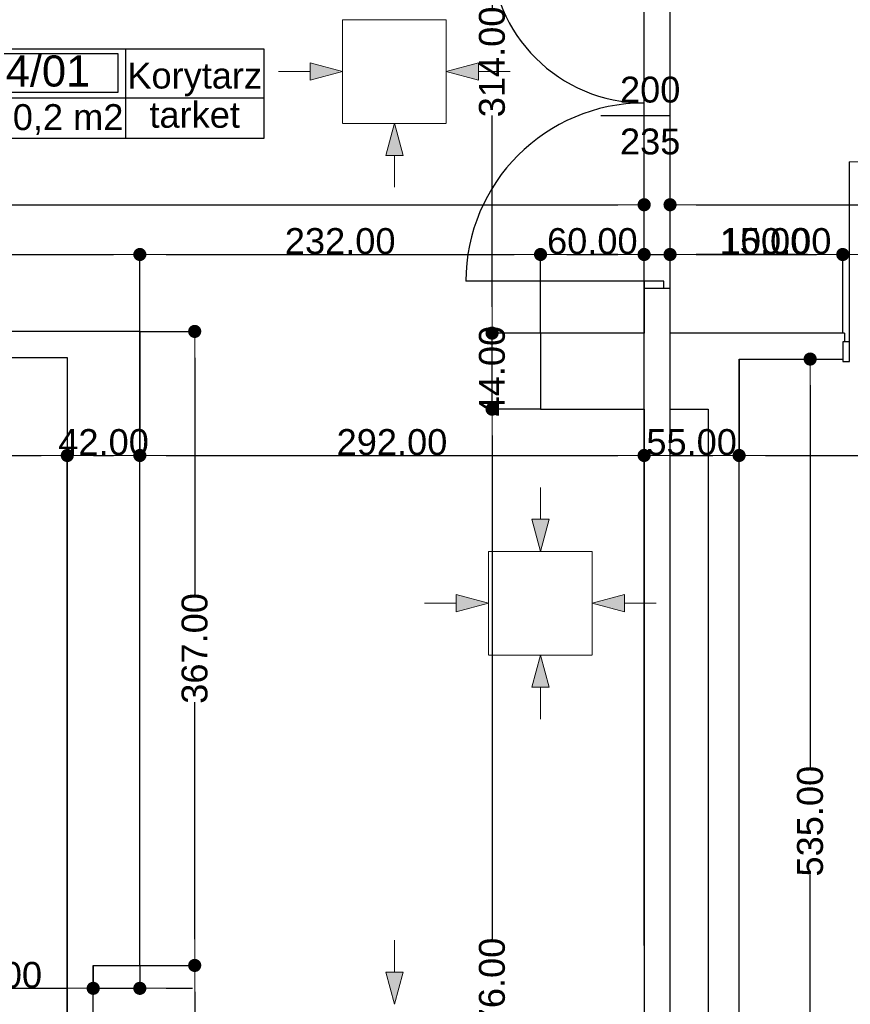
# Model space of a CAD drawing. Header units: millimetres. Extents: x -166872 to -65719, y 14266 to 44345.
# Tile 17 of 65: x -129524 to -124714, y 28054 to 33754. Entities that reach past the tile are written whole.
import ezdxf
from ezdxf.enums import TextEntityAlignment as Align

# ---------------------------------------------------------------- set-up
doc = ezdxf.new("R2010")
doc.units = ezdxf.units.MM
doc.header["$MEASUREMENT"] = 0
for name, color, linetype in [('Drzwi', 7, 'Continuous'), ('Linia', 7, 'Continuous'), ('Obiekt', 7, 'Continuous'), ('Strefa', 7, 'Continuous'), ('Słup', 7, 'Continuous'), ('Wymiary', 63, 'Continuous'), ('Ściana', 7, 'Continuous')]:
    doc.layers.add(name, color=color, linetype=linetype)
doc.styles.add('Arial', font='txt')
doc.dimstyles.new('GENERATED_STYLE__1', dxfattribs={"dimtxt": 150, "dimasz": 152, "dimexe": 0.18, "dimexo": 0, "dimgap": 0.09, "dimtad": 1, "dimtih": 1, "dimtoh": 1, "dimlfac": 0.1, "dimzin": 0, "dimdsep": 46, "dimtxsty": 'Arial', "dimblk": 'ARROWHEAD_11', "dimblk1": 'ARROWHEAD_11', "dimblk2": 'ARROWHEAD_11', "dimcen": 0.09, "dimclrd": 114, "dimclre": 114, "dimclrt": 114, "dimazin": 0, "dimtfac": 1, "dimtdec": 4, "dimtmove": 0, "dimatfit": 3, "dimfxl": 1, "dimtolj": 1, "dimtzin": 0, "dimarcsym": 0})
doc.dimstyles.new('GENERATED_STYLE__2', dxfattribs={"dimtxt": 150, "dimasz": 152, "dimexe": 0.18, "dimexo": 0, "dimgap": 0.09, "dimtad": 1, "dimlfac": 0.1, "dimzin": 0, "dimdsep": 46, "dimtxsty": 'Arial', "dimblk": 'ARROWHEAD_11', "dimblk1": 'ARROWHEAD_11', "dimblk2": 'ARROWHEAD_11', "dimcen": 0.09, "dimclrd": 114, "dimclre": 114, "dimclrt": 114, "dimazin": 0, "dimtfac": 1, "dimtdec": 4, "dimtmove": 0, "dimatfit": 3, "dimfxl": 1, "dimtolj": 1, "dimtzin": 0, "dimarcsym": 0})

# ---------------------------------------------------------------- blocks, each defined once
blk = doc.blocks.new('Korytarz_4_01_1', base_point=(-128910.6, 33301.9))
at = {"layer": 'Strefa'}
for p, q in [((-129809.2, 33584.8), (-128110, 33584.8)), ((-129809.2, 33066.2), (-129809.2, 33584.8)), ((-128910.6, 33584.8), (-128910.6, 33066.2)), ((-128110, 33584.8), (-128110, 33066.2)), ((-129764.2, 33558.8), (-128955.5, 33558.8)), ((-129764.2, 33332.6), (-129764.2, 33558.8)), ((-128955.5, 33558.8), (-128955.5, 33332.6)), ((-129809.2, 33301.9), (-128110, 33301.9)), ((-128955.5, 33332.6), (-129764.2, 33332.6)), ((-128110, 33066.2), (-129809.2, 33066.2))]:
    blk.add_line(p, q, dxfattribs=at)
at = {"layer": 'Strefa', "style": 'Arial'}
for tag, height, p in [('ROOM_NUMBER', 180, (-129359.9, 33456.9)), ('ROOM_NAME', 150, (-128510.3, 33430.3)), ('floor_f', 150, (-128510.3, 33203.2)), ('ROOM_CALC_AREA', 150, (-129359.9, 33189.9))]:
    blk.add_attdef(tag, text='', height=height, dxfattribs=at).set_placement(p, align=Align.MIDDLE_CENTER)
blk = doc.blocks.new('ARROWHEAD_11')
at = {"color": 0, "linetype": 'Continuous', "lineweight": 0}
blk.add_line((0, 0), (-1, 0), dxfattribs=at)
at = {"color": 0, "linetype": 'Continuous', "lineweight": 0, "const_width": 0.25, "flags": 128}
blk.add_lwpolyline([(-0.125, 0, 1), (0.125, 0, 1)], format="xyb", close=True, dxfattribs=at)
blk = doc.blocks.new('*D5691')
at = {"layer": 'Defpoints', "color": 0}
for p in [(-131398, 35079.3), (-125908, 34730.8), (-125908, 28394.3)]:
    blk.add_point(p, dxfattribs=at)
at = {"layer": 'Wymiary', "color": 114, "lineweight": -2}
for p, q in [((-131398, 35079.3), (-131398, 34730.6)), ((-131246, 34730.8), (-126060, 34730.8)), ((-125908, 28394.3), (-125908, 34731))]:
    blk.add_line(p, q, dxfattribs=at)
at = {"layer": 'Wymiary', "color": 114, "lineweight": -2, "xscale": 152, "yscale": 152, "zscale": 152, "rotation": 180}
blk.add_blockref('ARROWHEAD_11', (-131398, 34730.8), dxfattribs=at)
at = {"layer": 'Wymiary', "color": 114, "lineweight": -2, "xscale": 152, "yscale": 152, "zscale": 152}
blk.add_blockref('ARROWHEAD_11', (-125908, 34730.8), dxfattribs=at)
at = {"layer": 'Wymiary', "color": 114, "lineweight": 13, "insert": (-128766.8, 34807.5), "char_height": 150, "attachment_point": 5, "style": 'Arial'}
blk.add_mtext('\\A1;549.00', dxfattribs=at)
blk = doc.blocks.new('*D5692')
at = {"layer": 'Defpoints', "color": 0}
for p in [(-125758, 34730.8), (-125908, 28394.3), (-125758, 28394.3)]:
    blk.add_point(p, dxfattribs=at)
at = {"layer": 'Wymiary', "color": 114, "lineweight": -2}
for p, q in [((-126703.7, 34730.8), (-126212, 34730.8)), ((-126212, 34730.8), (-126060, 34730.8)), ((-125908, 28394.3), (-125908, 34731)), ((-125908, 34730.8), (-125758, 34730.8)), ((-125758, 28394.3), (-125758, 34731)), ((-125606, 34730.8), (-125454, 34730.8))]:
    blk.add_line(p, q, dxfattribs=at)
at = {"layer": 'Wymiary', "color": 114, "lineweight": -2, "xscale": 152, "yscale": 152, "zscale": 152}
blk.add_blockref('ARROWHEAD_11', (-125908, 34730.8), dxfattribs=at)
at = {"layer": 'Wymiary', "color": 114, "lineweight": -2, "xscale": 152, "yscale": 152, "zscale": 152, "rotation": 180}
blk.add_blockref('ARROWHEAD_11', (-125758, 34730.8), dxfattribs=at)
at = {"layer": 'Wymiary', "color": 114, "lineweight": 13, "insert": (-126457.9, 34807.5), "char_height": 150, "attachment_point": 5, "style": 'Arial'}
blk.add_mtext('\\A1;15.00', dxfattribs=at)
blk = doc.blocks.new('*D5693')
at = {"layer": 'Defpoints', "color": 0}
for p in [(-122048, 35079.3), (-122048, 34730.8), (-125758, 28394.3)]:
    blk.add_point(p, dxfattribs=at)
at = {"layer": 'Wymiary', "color": 114, "lineweight": -2}
for p, q in [((-122048, 35079.3), (-122048, 34730.6)), ((-125758, 28394.3), (-125758, 34731)), ((-125606, 34730.8), (-122200, 34730.8))]:
    blk.add_line(p, q, dxfattribs=at)
at = {"layer": 'Wymiary', "color": 114, "lineweight": -2, "xscale": 152, "yscale": 152, "zscale": 152, "rotation": 180}
blk.add_blockref('ARROWHEAD_11', (-125758, 34730.8), dxfattribs=at)
at = {"layer": 'Wymiary', "color": 114, "lineweight": -2, "xscale": 152, "yscale": 152, "zscale": 152}
blk.add_blockref('ARROWHEAD_11', (-122048, 34730.8), dxfattribs=at)
at = {"layer": 'Wymiary', "color": 114, "lineweight": 13, "insert": (-123903, 34807.5), "char_height": 150, "attachment_point": 5, "style": 'Arial'}
blk.add_mtext('\\A1;371.00', dxfattribs=at)
blk = doc.blocks.new('*D5724')
at = {"layer": 'Defpoints', "color": 0}
for p in [(-128828, 32394.6), (-134488, 31949.3), (-128828, 31949.3)]:
    blk.add_point(p, dxfattribs=at)
at = {"layer": 'Wymiary', "color": 114, "lineweight": -2}
for p, q in [((-134488, 31949.3), (-134488, 32394.8)), ((-134336, 32394.6), (-128980, 32394.6)), ((-128828, 31949.3), (-128828, 32394.8))]:
    blk.add_line(p, q, dxfattribs=at)
at = {"layer": 'Wymiary', "color": 114, "lineweight": -2, "xscale": 152, "yscale": 152, "zscale": 152, "rotation": 180}
blk.add_blockref('ARROWHEAD_11', (-134488, 32394.6), dxfattribs=at)
at = {"layer": 'Wymiary', "color": 114, "lineweight": -2, "xscale": 152, "yscale": 152, "zscale": 152}
blk.add_blockref('ARROWHEAD_11', (-128828, 32394.6), dxfattribs=at)
at = {"layer": 'Wymiary', "color": 114, "lineweight": 13, "insert": (-131658, 32471.3), "char_height": 150, "attachment_point": 5, "style": 'Arial'}
blk.add_mtext('\\A1;566.00', dxfattribs=at)
blk = doc.blocks.new('*D5725')
at = {"layer": 'Defpoints', "color": 0}
for p in [(-126508, 32394.6), (-128828, 31949.3), (-126508, 31939.4)]:
    blk.add_point(p, dxfattribs=at)
at = {"layer": 'Wymiary', "color": 114, "lineweight": -2}
for p, q in [((-128828, 31949.3), (-128828, 32394.8)), ((-128676, 32394.6), (-126660, 32394.6)), ((-126508, 31939.4), (-126508, 32394.8))]:
    blk.add_line(p, q, dxfattribs=at)
at = {"layer": 'Wymiary', "color": 114, "lineweight": -2, "xscale": 152, "yscale": 152, "zscale": 152, "rotation": 180}
blk.add_blockref('ARROWHEAD_11', (-128828, 32394.6), dxfattribs=at)
at = {"layer": 'Wymiary', "color": 114, "lineweight": -2, "xscale": 152, "yscale": 152, "zscale": 152}
blk.add_blockref('ARROWHEAD_11', (-126508, 32394.6), dxfattribs=at)
at = {"layer": 'Wymiary', "color": 114, "lineweight": 13, "insert": (-127668, 32471.3), "char_height": 150, "attachment_point": 5, "style": 'Arial'}
blk.add_mtext('\\A1;232.00', dxfattribs=at)
blk = doc.blocks.new('*D5726')
at = {"layer": 'Defpoints', "color": 0}
for p in [(-125908, 32394.6), (-126508, 31939.4), (-125908, 28394.3)]:
    blk.add_point(p, dxfattribs=at)
at = {"layer": 'Wymiary', "color": 114, "lineweight": -2}
for p, q in [((-126508, 31939.4), (-126508, 32394.8)), ((-126356, 32394.6), (-126060, 32394.6)), ((-125908, 28394.3), (-125908, 32394.8))]:
    blk.add_line(p, q, dxfattribs=at)
at = {"layer": 'Wymiary', "color": 114, "lineweight": -2, "xscale": 152, "yscale": 152, "zscale": 152, "rotation": 180}
blk.add_blockref('ARROWHEAD_11', (-126508, 32394.6), dxfattribs=at)
at = {"layer": 'Wymiary', "color": 114, "lineweight": -2, "xscale": 152, "yscale": 152, "zscale": 152}
blk.add_blockref('ARROWHEAD_11', (-125908, 32394.6), dxfattribs=at)
at = {"layer": 'Wymiary', "color": 114, "lineweight": 13, "insert": (-126208, 32471.3), "char_height": 150, "attachment_point": 5, "style": 'Arial'}
blk.add_mtext('\\A1;60.00', dxfattribs=at)
blk = doc.blocks.new('*D5727')
at = {"layer": 'Defpoints', "color": 0}
for p in [(-125758, 32394.6), (-125908, 28394.3), (-125758, 28394.3)]:
    blk.add_point(p, dxfattribs=at)
at = {"layer": 'Wymiary', "color": 114, "lineweight": -2}
for p, q in [((-126060, 32394.6), (-126212, 32394.6)), ((-125908, 28394.3), (-125908, 32394.8)), ((-125908, 32394.6), (-125758, 32394.6)), ((-125758, 28394.3), (-125758, 32394.8)), ((-125454, 32394.6), (-125606, 32394.6)), ((-124962.4, 32394.6), (-125454, 32394.6))]:
    blk.add_line(p, q, dxfattribs=at)
at = {"layer": 'Wymiary', "color": 114, "lineweight": -2, "xscale": 152, "yscale": 152, "zscale": 152}
blk.add_blockref('ARROWHEAD_11', (-125908, 32394.6), dxfattribs=at)
at = {"layer": 'Wymiary', "color": 114, "lineweight": -2, "xscale": 152, "yscale": 152, "zscale": 152, "rotation": 180}
blk.add_blockref('ARROWHEAD_11', (-125758, 32394.6), dxfattribs=at)
at = {"layer": 'Wymiary', "color": 114, "lineweight": 13, "insert": (-125208.2, 32471.3), "char_height": 150, "attachment_point": 5, "style": 'Arial'}
blk.add_mtext('\\A1;15.00', dxfattribs=at)
blk = doc.blocks.new('*D5728')
at = {"layer": 'Defpoints', "color": 0}
for p in [(-124758, 32394.6), (-124758, 31939.3), (-125758, 28394.3)]:
    blk.add_point(p, dxfattribs=at)
at = {"layer": 'Wymiary', "color": 114, "lineweight": -2}
for p, q in [((-125758, 28394.3), (-125758, 32394.8)), ((-125606, 32394.6), (-124910, 32394.6)), ((-124758, 31939.3), (-124758, 32394.8))]:
    blk.add_line(p, q, dxfattribs=at)
at = {"layer": 'Wymiary', "color": 114, "lineweight": -2, "xscale": 152, "yscale": 152, "zscale": 152, "rotation": 180}
blk.add_blockref('ARROWHEAD_11', (-125758, 32394.6), dxfattribs=at)
at = {"layer": 'Wymiary', "color": 114, "lineweight": -2, "xscale": 152, "yscale": 152, "zscale": 152}
blk.add_blockref('ARROWHEAD_11', (-124758, 32394.6), dxfattribs=at)
at = {"layer": 'Wymiary', "color": 114, "lineweight": 13, "insert": (-125144.2, 32471.3), "char_height": 150, "attachment_point": 5, "style": 'Arial'}
blk.add_mtext('\\A1;100.00', dxfattribs=at)
blk = doc.blocks.new('*D5729')
at = {"layer": 'Defpoints', "color": 0}
for p in [(-122748, 32394.6), (-124758, 31939.3), (-122748, 31939.3)]:
    blk.add_point(p, dxfattribs=at)
at = {"layer": 'Wymiary', "color": 114, "lineweight": -2}
for p, q in [((-124758, 31939.3), (-124758, 32394.8)), ((-124606, 32394.6), (-122900, 32394.6)), ((-122748, 31939.3), (-122748, 32394.8))]:
    blk.add_line(p, q, dxfattribs=at)
at = {"layer": 'Wymiary', "color": 114, "lineweight": -2, "xscale": 152, "yscale": 152, "zscale": 152, "rotation": 180}
blk.add_blockref('ARROWHEAD_11', (-124758, 32394.6), dxfattribs=at)
at = {"layer": 'Wymiary', "color": 114, "lineweight": -2, "xscale": 152, "yscale": 152, "zscale": 152}
blk.add_blockref('ARROWHEAD_11', (-122748, 32394.6), dxfattribs=at)
at = {"layer": 'Wymiary', "color": 114, "lineweight": 13, "insert": (-123753, 32471.3), "char_height": 150, "attachment_point": 5, "style": 'Arial'}
blk.add_mtext('\\A1;201.00', dxfattribs=at)
blk = doc.blocks.new('*D5755')
at = {"layer": 'Defpoints', "color": 0}
for p in [(-142098, 33589.3), (-125908, 32682.6), (-125908, 28394.3)]:
    blk.add_point(p, dxfattribs=at)
at = {"layer": 'Wymiary', "color": 114, "lineweight": -2}
for p, q in [((-142098, 33589.3), (-142098, 32682.4)), ((-141946, 32682.6), (-126060, 32682.6)), ((-125908, 28394.3), (-125908, 32682.8))]:
    blk.add_line(p, q, dxfattribs=at)
at = {"layer": 'Wymiary', "color": 114, "lineweight": -2, "xscale": 152, "yscale": 152, "zscale": 152, "rotation": 180}
blk.add_blockref('ARROWHEAD_11', (-142098, 32682.6), dxfattribs=at)
at = {"layer": 'Wymiary', "color": 114, "lineweight": -2, "xscale": 152, "yscale": 152, "zscale": 152}
blk.add_blockref('ARROWHEAD_11', (-125908, 32682.6), dxfattribs=at)
at = {"layer": 'Wymiary', "color": 114, "lineweight": 13, "insert": (-134003, 32759.3), "char_height": 150, "attachment_point": 5, "style": 'Arial'}
blk.add_mtext('\\A1;1619.00', dxfattribs=at)
blk = doc.blocks.new('*D5756')
at = {"layer": 'Defpoints', "color": 0}
for p in [(-104088, 32682.6), (-125758, 32199.3), (-104088, 31939.3)]:
    blk.add_point(p, dxfattribs=at)
at = {"layer": 'Wymiary', "color": 114, "lineweight": -2}
for p, q in [((-125758, 32199.3), (-125758, 32682.8)), ((-125606, 32682.6), (-104240, 32682.6)), ((-104088, 31939.3), (-104088, 32682.8))]:
    blk.add_line(p, q, dxfattribs=at)
at = {"layer": 'Wymiary', "color": 114, "lineweight": -2, "xscale": 152, "yscale": 152, "zscale": 152, "rotation": 180}
blk.add_blockref('ARROWHEAD_11', (-125758, 32682.6), dxfattribs=at)
at = {"layer": 'Wymiary', "color": 114, "lineweight": -2, "xscale": 152, "yscale": 152, "zscale": 152}
blk.add_blockref('ARROWHEAD_11', (-104088, 32682.6), dxfattribs=at)
at = {"layer": 'Wymiary', "color": 114, "lineweight": 13, "insert": (-114923, 32759.3), "char_height": 150, "attachment_point": 5, "style": 'Arial'}
blk.add_mtext('\\A1;2167.00', dxfattribs=at)
blk = doc.blocks.new('*D6086')
at = {"layer": 'Defpoints', "color": 0}
for p in [(-132828, 31799.3), (-129248, 31231.1), (-129248, 26879.3)]:
    blk.add_point(p, dxfattribs=at)
at = {"layer": 'Wymiary', "color": 114, "lineweight": -2}
for p, q in [((-132828, 31799.3), (-132828, 31230.9)), ((-132676, 31231.1), (-129400, 31231.1)), ((-129248, 26879.3), (-129248, 31231.3))]:
    blk.add_line(p, q, dxfattribs=at)
at = {"layer": 'Wymiary', "color": 114, "lineweight": -2, "xscale": 152, "yscale": 152, "zscale": 152, "rotation": 180}
blk.add_blockref('ARROWHEAD_11', (-132828, 31231.1), dxfattribs=at)
at = {"layer": 'Wymiary', "color": 114, "lineweight": -2, "xscale": 152, "yscale": 152, "zscale": 152}
blk.add_blockref('ARROWHEAD_11', (-129248, 31231.1), dxfattribs=at)
at = {"layer": 'Wymiary', "color": 114, "lineweight": 13, "insert": (-131038, 31307.8), "char_height": 150, "attachment_point": 5, "style": 'Arial'}
blk.add_mtext('\\A1;358.00', dxfattribs=at)
blk = doc.blocks.new('*D6087')
at = {"layer": 'Defpoints', "color": 0}
for p in [(-128828, 31949.3), (-128828, 31231.1), (-129248, 26879.3)]:
    blk.add_point(p, dxfattribs=at)
at = {"layer": 'Wymiary', "color": 114, "lineweight": -2}
for p, q in [((-128828, 31949.3), (-128828, 31230.9)), ((-129248, 26879.3), (-129248, 31231.3)), ((-129096, 31231.1), (-128980, 31231.1))]:
    blk.add_line(p, q, dxfattribs=at)
at = {"layer": 'Wymiary', "color": 114, "lineweight": -2, "xscale": 152, "yscale": 152, "zscale": 152, "rotation": 180}
blk.add_blockref('ARROWHEAD_11', (-129248, 31231.1), dxfattribs=at)
at = {"layer": 'Wymiary', "color": 114, "lineweight": -2, "xscale": 152, "yscale": 152, "zscale": 152}
blk.add_blockref('ARROWHEAD_11', (-128828, 31231.1), dxfattribs=at)
at = {"layer": 'Wymiary', "color": 114, "lineweight": 13, "insert": (-129038, 31307.8), "char_height": 150, "attachment_point": 5, "style": 'Arial'}
blk.add_mtext('\\A1;42.00', dxfattribs=at)
blk = doc.blocks.new('*D6088')
at = {"layer": 'Defpoints', "color": 0}
for p in [(-128828, 31949.3), (-125908, 31231.1), (-125908, 28394.3)]:
    blk.add_point(p, dxfattribs=at)
at = {"layer": 'Wymiary', "color": 114, "lineweight": -2}
for p, q in [((-128828, 31949.3), (-128828, 31230.9)), ((-128676, 31231.1), (-126060, 31231.1)), ((-125908, 28394.3), (-125908, 31231.3))]:
    blk.add_line(p, q, dxfattribs=at)
at = {"layer": 'Wymiary', "color": 114, "lineweight": -2, "xscale": 152, "yscale": 152, "zscale": 152, "rotation": 180}
blk.add_blockref('ARROWHEAD_11', (-128828, 31231.1), dxfattribs=at)
at = {"layer": 'Wymiary', "color": 114, "lineweight": -2, "xscale": 152, "yscale": 152, "zscale": 152}
blk.add_blockref('ARROWHEAD_11', (-125908, 31231.1), dxfattribs=at)
at = {"layer": 'Wymiary', "color": 114, "lineweight": 13, "insert": (-127368, 31307.8), "char_height": 150, "attachment_point": 5, "style": 'Arial'}
blk.add_mtext('\\A1;292.00', dxfattribs=at)
blk = doc.blocks.new('*D6089')
at = {"layer": 'Defpoints', "color": 0}
for p in [(-125358, 31789.3), (-125358, 31231.1), (-125908, 28394.3)]:
    blk.add_point(p, dxfattribs=at)
at = {"layer": 'Wymiary', "color": 114, "lineweight": -2}
for p, q in [((-125358, 31789.3), (-125358, 31230.9)), ((-125908, 28394.3), (-125908, 31231.3)), ((-125756, 31231.1), (-125510, 31231.1))]:
    blk.add_line(p, q, dxfattribs=at)
at = {"layer": 'Wymiary', "color": 114, "lineweight": -2, "xscale": 152, "yscale": 152, "zscale": 152, "rotation": 180}
blk.add_blockref('ARROWHEAD_11', (-125908, 31231.1), dxfattribs=at)
at = {"layer": 'Wymiary', "color": 114, "lineweight": -2, "xscale": 152, "yscale": 152, "zscale": 152}
blk.add_blockref('ARROWHEAD_11', (-125358, 31231.1), dxfattribs=at)
at = {"layer": 'Wymiary', "color": 114, "lineweight": 13, "insert": (-125633, 31307.8), "char_height": 150, "attachment_point": 5, "style": 'Arial'}
blk.add_mtext('\\A1;55.00', dxfattribs=at)
blk = doc.blocks.new('*D6090')
at = {"layer": 'Defpoints', "color": 0}
for p in [(-125358, 31789.3), (-122308, 31231.1), (-122308, 29064.3)]:
    blk.add_point(p, dxfattribs=at)
at = {"layer": 'Wymiary', "color": 114, "lineweight": -2}
for p, q in [((-125358, 31789.3), (-125358, 31230.9)), ((-125206, 31231.1), (-122460, 31231.1)), ((-122308, 29064.3), (-122308, 31231.3))]:
    blk.add_line(p, q, dxfattribs=at)
at = {"layer": 'Wymiary', "color": 114, "lineweight": -2, "xscale": 152, "yscale": 152, "zscale": 152, "rotation": 180}
blk.add_blockref('ARROWHEAD_11', (-125358, 31231.1), dxfattribs=at)
at = {"layer": 'Wymiary', "color": 114, "lineweight": -2, "xscale": 152, "yscale": 152, "zscale": 152}
blk.add_blockref('ARROWHEAD_11', (-122308, 31231.1), dxfattribs=at)
at = {"layer": 'Wymiary', "color": 114, "lineweight": 13, "insert": (-123946.8, 31307.8), "char_height": 150, "attachment_point": 5, "style": 'Arial'}
blk.add_mtext('\\A1;305.00', dxfattribs=at)
blk = doc.blocks.new('*D6111')
at = {"layer": 'Defpoints', "color": 0}
for p in [(-125358, 31789.3), (-124946.7, 31789.3), (-125218, 26439.3)]:
    blk.add_point(p, dxfattribs=at)
at = {"layer": 'Wymiary', "color": 114, "lineweight": -2}
for p, q in [((-125358, 31789.3), (-124946.5, 31789.3)), ((-124946.7, 31637.3), (-124946.7, 29425.5)), ((-124946.7, 26591.3), (-124946.7, 28803.1)), ((-125218, 26439.3), (-124946.5, 26439.3))]:
    blk.add_line(p, q, dxfattribs=at)
at = {"layer": 'Wymiary', "color": 114, "lineweight": -2, "xscale": 152, "yscale": 152, "zscale": 152}
for p, rotation in [((-124946.7, 31789.3), 90), ((-124946.7, 26439.3), 270)]:
    blk.add_blockref('ARROWHEAD_11', p, dxfattribs=dict(at, rotation=rotation))
at = {"layer": 'Wymiary', "color": 114, "lineweight": 13, "insert": (-124946.7, 29114.3), "char_height": 150, "attachment_point": 5, "rotation": 90, "style": 'Arial'}
blk.add_mtext('\\A1;535.00', dxfattribs=at)
blk = doc.blocks.new('*D6162')
at = {"layer": 'Defpoints', "color": 0}
for p in [(-128828, 28279.3), (-128510.4, 28279.3), (-129098, 24029.3)]:
    blk.add_point(p, dxfattribs=at)
at = {"layer": 'Wymiary', "color": 114, "lineweight": -2}
for p, q in [((-128828, 28279.3), (-128510.2, 28279.3)), ((-128510.4, 28127.3), (-128510.4, 26468.5)), ((-128510.4, 24181.3), (-128510.4, 25840.1)), ((-129098, 24029.3), (-128510.2, 24029.3))]:
    blk.add_line(p, q, dxfattribs=at)
at = {"layer": 'Wymiary', "color": 114, "lineweight": -2, "xscale": 152, "yscale": 152, "zscale": 152}
for p, rotation in [((-128510.4, 28279.3), 90), ((-128510.4, 24029.3), 270)]:
    blk.add_blockref('ARROWHEAD_11', p, dxfattribs=dict(at, rotation=rotation))
at = {"layer": 'Wymiary', "color": 114, "lineweight": 13, "insert": (-128510.4, 26154.3), "char_height": 150, "attachment_point": 5, "rotation": 90, "style": 'Arial'}
blk.add_mtext('\\A1;425.00', dxfattribs=at)
blk = doc.blocks.new('*D6163')
at = {"layer": 'Defpoints', "color": 0}
for p in [(-128828, 31949.3), (-128510.4, 31949.3), (-128828, 28279.3)]:
    blk.add_point(p, dxfattribs=at)
at = {"layer": 'Wymiary', "color": 114, "lineweight": -2}
for p, q in [((-128828, 31949.3), (-128510.2, 31949.3)), ((-128510.4, 31797.3), (-128510.4, 30425.4)), ((-128510.4, 28431.3), (-128510.4, 29803.1)), ((-128828, 28279.3), (-128510.2, 28279.3))]:
    blk.add_line(p, q, dxfattribs=at)
at = {"layer": 'Wymiary', "color": 114, "lineweight": -2, "xscale": 152, "yscale": 152, "zscale": 152}
for p, rotation in [((-128510.4, 31949.3), 90), ((-128510.4, 28279.3), 270)]:
    blk.add_blockref('ARROWHEAD_11', p, dxfattribs=dict(at, rotation=rotation))
at = {"layer": 'Wymiary', "color": 114, "lineweight": 13, "insert": (-128510.4, 30114.3), "char_height": 150, "attachment_point": 5, "rotation": 90, "style": 'Arial'}
blk.add_mtext('\\A1;367.00', dxfattribs=at)
blk = doc.blocks.new('*D6168')
at = {"layer": 'Defpoints', "color": 0}
for p in [(-126788.6, 31499.4), (-126508, 31499.4), (-126680.1, 24739.4)]:
    blk.add_point(p, dxfattribs=at)
at = {"layer": 'Wymiary', "color": 114, "lineweight": -2}
for p, q in [((-126508, 31499.4), (-126788.7, 31499.4)), ((-126788.6, 31347.4), (-126788.6, 28431)), ((-126788.6, 24891.4), (-126788.6, 27807.8)), ((-126680.1, 24739.4), (-126788.7, 24739.4))]:
    blk.add_line(p, q, dxfattribs=at)
at = {"layer": 'Wymiary', "color": 114, "lineweight": -2, "xscale": 152, "yscale": 152, "zscale": 152}
for p, rotation in [((-126788.6, 31499.4), 90), ((-126788.6, 24739.4), 270)]:
    blk.add_blockref('ARROWHEAD_11', p, dxfattribs=dict(at, rotation=rotation))
at = {"layer": 'Wymiary', "color": 114, "lineweight": 13, "insert": (-126788.6, 28119.4), "char_height": 150, "attachment_point": 5, "rotation": 90, "style": 'Arial'}
blk.add_mtext('\\A1;676.00', dxfattribs=at)
blk = doc.blocks.new('*D6169')
at = {"layer": 'Defpoints', "color": 0}
for p in [(-126788.6, 31939.4), (-126508, 31939.4), (-126508, 31499.4)]:
    blk.add_point(p, dxfattribs=at)
at = {"layer": 'Wymiary', "color": 114, "lineweight": -2}
for p, q in [((-126788.6, 32091.4), (-126788.6, 32243.4)), ((-126508, 31939.4), (-126788.7, 31939.4)), ((-126788.6, 31499.4), (-126788.6, 31939.4)), ((-126508, 31499.4), (-126788.7, 31499.4)), ((-126788.6, 31347.4), (-126788.6, 31195.4))]:
    blk.add_line(p, q, dxfattribs=at)
at = {"layer": 'Wymiary', "color": 114, "lineweight": -2, "xscale": 152, "yscale": 152, "zscale": 152}
for p, rotation in [((-126788.6, 31939.4), 270), ((-126788.6, 31499.4), 90)]:
    blk.add_blockref('ARROWHEAD_11', p, dxfattribs=dict(at, rotation=rotation))
at = {"layer": 'Wymiary', "color": 114, "lineweight": 13, "insert": (-126788.6, 31719.4), "char_height": 150, "attachment_point": 5, "rotation": 90, "style": 'Arial'}
blk.add_mtext('\\A1;44.00', dxfattribs=at)
blk = doc.blocks.new('*D6170')
at = {"layer": 'Defpoints', "color": 0}
for p in [(-126788.6, 35079.3), (-125843, 35079.3), (-126508, 31939.4)]:
    blk.add_point(p, dxfattribs=at)
at = {"layer": 'Wymiary', "color": 114, "lineweight": -2}
for p, q in [((-125843, 35079.3), (-126788.7, 35079.3)), ((-126788.6, 34927.3), (-126788.6, 33820.5)), ((-126788.6, 32091.4), (-126788.6, 33198.2)), ((-126508, 31939.4), (-126788.7, 31939.4))]:
    blk.add_line(p, q, dxfattribs=at)
at = {"layer": 'Wymiary', "color": 114, "lineweight": -2, "xscale": 152, "yscale": 152, "zscale": 152}
for p, rotation in [((-126788.6, 35079.3), 90), ((-126788.6, 31939.4), 270)]:
    blk.add_blockref('ARROWHEAD_11', p, dxfattribs=dict(at, rotation=rotation))
at = {"layer": 'Wymiary', "color": 114, "lineweight": 13, "insert": (-126788.6, 33509.3), "char_height": 150, "attachment_point": 5, "rotation": 90, "style": 'Arial'}
blk.add_mtext('\\A1;314.00', dxfattribs=at)
blk = doc.blocks.new('*D6173')
at = {"layer": 'Defpoints', "color": 0}
for p in [(-129098, 28279.3), (-128828, 28279.3), (-128828, 28146.8)]:
    blk.add_point(p, dxfattribs=at)
at = {"layer": 'Wymiary', "color": 114, "lineweight": -2}
for p, q in [((-129098, 28279.3), (-129098, 28146.6)), ((-128828, 28279.3), (-128828, 28146.6)), ((-129910.3, 28146.8), (-129402, 28146.8)), ((-129402, 28146.8), (-129250, 28146.8)), ((-129098, 28146.8), (-128828, 28146.8)), ((-128676, 28146.8), (-128524, 28146.8))]:
    blk.add_line(p, q, dxfattribs=at)
at = {"layer": 'Wymiary', "color": 114, "lineweight": -2, "xscale": 152, "yscale": 152, "zscale": 152}
blk.add_blockref('ARROWHEAD_11', (-129098, 28146.8), dxfattribs=at)
at = {"layer": 'Wymiary', "color": 114, "lineweight": -2, "xscale": 152, "yscale": 152, "zscale": 152, "rotation": 180}
blk.add_blockref('ARROWHEAD_11', (-128828, 28146.8), dxfattribs=at)
at = {"layer": 'Wymiary', "color": 114, "lineweight": 13, "insert": (-129656.2, 28223.5), "char_height": 150, "attachment_point": 5, "style": 'Arial'}
blk.add_mtext('\\A1;27.00', dxfattribs=at)

msp = doc.modelspace()

# ---------------------------------------------------------------- hatches: boundary and pattern name
at = {"layer": 'Linia', "linetype": 'Continuous', "lineweight": 13}
for points in [[(-127654.74, 33453.951), (-127841.342, 33503.951), (-127841.342, 33403.951)], [(-127053.94, 33453.951), (-126867.337, 33403.951), (-126867.337, 33503.951)], [(-127353.54, 33153.951), (-127403.291, 32967.282), (-127303.291, 32967.415)], [(-126508.513, 30676.107), (-126458.264, 30862.643), (-126558.264, 30862.776)], [(-126809.713, 30376.108), (-126996.316, 30426.108), (-126996.316, 30326.108)], [(-126208.913, 30376.108), (-126022.311, 30326.108), (-126022.311, 30426.108)], [(-126508.513, 30076.108), (-126558.264, 29889.439), (-126458.264, 29889.572)], [(-127353.54, 28054.449), (-127303.291, 28240.984), (-127403.291, 28241.118)]]:
    msp.add_hatch(color=256, dxfattribs=at).paths.add_polyline_path(points)

# ---------------------------------------------------------------- linework, layer by layer
at = {"layer": 'Drzwi'}
for p, q in [((-124718.019, 31889.32), (-124718.019, 32931.32)), ((-125908.019, 32239.32), (-126940.019, 32239.32)), ((-125793.019, 32239.32), (-125908.019, 32239.32)), ((-125908.019, 32239.32), (-125908.019, 32199.32)), ((-125793.019, 32199.32), (-125793.019, 32239.32)), ((-125908.019, 32199.32), (-125793.019, 32199.32)), ((-125908.019, 32199.32), (-125793.019, 32199.32)), ((-124718.019, 31889.32), (-124758.019, 31889.32)), ((-124758.019, 31889.32), (-124758.019, 31774.32)), ((-124758.019, 31889.32), (-124758.019, 31789.32)), ((-124748.019, 31889.32), (-124758.019, 31889.32)), ((-124718.019, 31774.32), (-124718.019, 31889.32)), ((-124758.019, 31774.32), (-124718.019, 31774.32))]:
    msp.add_line(p, q, dxfattribs=at)
for centre, radius, start, end in [((-125908.019, 34159.32), 888, 180, 270), ((-125908.019, 32239.32), 1032, 90, 180), ((-124718.019, 31889.32), 1042, 0, 90)]:
    msp.add_arc(centre, radius, start, end, dxfattribs=at)
at = {"layer": 'Linia', "lineweight": 13}
for p, q in [((-127053.94, 33753.551), (-127653.94, 33753.551)), ((-127653.94, 33753.551), (-127653.94, 33154.351)), ((-127053.94, 33154.351), (-127053.94, 33753.551)), ((-127654.74, 33453.951), (-127841.342, 33503.951)), ((-127841.342, 33403.951), (-127841.342, 33503.951)), ((-127053.94, 33453.951), (-126867.337, 33503.951)), ((-126867.337, 33503.951), (-126867.337, 33403.951)), ((-128025.115, 33453.951), (-127841.342, 33453.951)), ((-127654.74, 33453.951), (-127841.342, 33403.951)), ((-127053.94, 33453.951), (-126867.337, 33403.951)), ((-126683.565, 33453.951), (-126867.337, 33453.951)), ((-127653.94, 33153.551), (-127053.94, 33153.551)), ((-127353.54, 33153.951), (-127403.291, 32967.282)), ((-127353.54, 33153.951), (-127303.291, 32967.415)), ((-127303.291, 32967.415), (-127403.291, 32967.282)), ((-127353.045, 32783.576), (-127353.291, 32967.349)), ((-126508.019, 31046.482), (-126508.264, 30862.71)), ((-126508.513, 30676.107), (-126558.264, 30862.776)), ((-126558.264, 30862.776), (-126458.264, 30862.643)), ((-126508.513, 30676.107), (-126458.264, 30862.643)), ((-126208.913, 30675.708), (-126808.913, 30675.708)), ((-126808.913, 30675.708), (-126808.913, 30076.508)), ((-126208.913, 30076.508), (-126208.913, 30675.708)), ((-126809.713, 30376.108), (-126996.316, 30426.108)), ((-126996.316, 30326.108), (-126996.316, 30426.108)), ((-126208.913, 30376.108), (-126022.311, 30426.108)), ((-126022.311, 30426.108), (-126022.311, 30326.108)), ((-127180.088, 30376.108), (-126996.316, 30376.108)), ((-126809.713, 30376.108), (-126996.316, 30326.108)), ((-126208.913, 30376.108), (-126022.311, 30326.108)), ((-125838.538, 30376.108), (-126022.311, 30376.108)), ((-126808.913, 30075.708), (-126208.913, 30075.708)), ((-126508.513, 30076.108), (-126558.264, 29889.439)), ((-126508.513, 30076.108), (-126458.264, 29889.572)), ((-126458.264, 29889.572), (-126558.264, 29889.439)), ((-126508.019, 29705.733), (-126508.264, 29889.506)), ((-127353.045, 28424.824), (-127353.291, 28241.051)), ((-127353.54, 28054.449), (-127403.291, 28241.118)), ((-127403.291, 28241.118), (-127303.291, 28240.984)), ((-127353.54, 28054.449), (-127303.291, 28240.984))]:
    msp.add_line(p, q, dxfattribs=at)
at = {"layer": 'Obiekt'}
msp.add_line((-126159.397, 33199.32), (-125758.019, 33199.32), dxfattribs=at)
at = {"layer": 'Słup'}
for p, q in [((-128828.018, 31949.281), (-129098.018, 31949.281)), ((-128828.018, 31799.281), (-128828.018, 31949.281)), ((-125908.019, 31939.362), (-126508.019, 31939.362)), ((-126508.019, 31939.362), (-126508.019, 31499.363)), ((-125538.019, 31939.363), (-125758.019, 31939.362)), ((-125478.019, 31939.362), (-125538.019, 31939.363)), ((-128828.018, 28279.281), (-128828.018, 31799.281)), ((-126508.019, 31499.363), (-125908.019, 31499.363)), ((-125758.019, 31499.363), (-125538.019, 31499.363)), ((-129098.018, 28279.281), (-128828.018, 28279.281))]:
    msp.add_line(p, q, dxfattribs=at)
at = {"layer": 'Ściana'}
for p, q in [((-125908.019, 32199.32), (-125793.019, 32199.32)), ((-125793.019, 32199.32), (-125758.019, 32199.32)), ((-124748.019, 31939.32), (-124748.019, 31889.32)), ((-124748.019, 31889.32), (-124758.019, 31889.32)), ((-124758.019, 31889.32), (-124758.019, 31789.32))]:
    msp.add_line(p, q, dxfattribs=at)
at = {"layer": 'Ściana', "flags": 128}
for points in [[(-125908.019, 32199.32), (-125908.019, 31939.363)], [(-125758.019, 31939.363), (-125758.019, 32199.32)], [(-129098.018, 31949.281), (-134488.018, 31949.281)], [(-125358.019, 31939.363), (-125478.019, 31939.363)], [(-124748.019, 31939.32), (-125358.019, 31939.32)], [(-132828.018, 31799.281), (-129248.018, 31799.281)], [(-129248.018, 31799.281), (-129248.018, 24469.281)], [(-125358.019, 26779.32), (-125358.019, 31789.32)], [(-125358.019, 31789.32), (-124758.019, 31789.32)], [(-125908.019, 31499.362), (-125908.019, 24739.363)], [(-125758.019, 26439.32), (-125758.019, 31499.362)], [(-125538.019, 31499.363), (-125538.019, 26439.32)], [(-129098.018, 24029.281), (-129098.018, 28279.281)]]:
    msp.add_lwpolyline(points, dxfattribs=at)

# ---------------------------------------------------------------- block references
at = {"layer": 'Strefa'}
ref = msp.add_blockref('Korytarz_4_01_1', (-128910.599, 33301.913), dxfattribs=at)
ref.add_attrib('ROOM_NAME', 'Korytarz', dxfattribs={"color": 7, "height": 150, "style": 'Arial'}).set_placement((-128510.279, 33430.313), align=Align.MIDDLE_CENTER)
ref.add_attrib('ROOM_NUMBER', '4/01', dxfattribs={"color": 7, "height": 180, "style": 'Arial'}).set_placement((-129359.879, 33456.86), align=Align.MIDDLE_CENTER)
ref.add_attrib('ROOM_CALC_AREA', '150,2 m2', dxfattribs={"color": 7, "height": 150, "style": 'Arial'}).set_placement((-129359.879, 33189.859), align=Align.MIDDLE_CENTER)
ref.add_attrib('floor_f', 'tarket', dxfattribs={"color": 7, "height": 150, "style": 'Arial'}).set_placement((-128510.279, 33203.23), align=Align.MIDDLE_CENTER)

# ---------------------------------------------------------------- texts
at = {"layer": 'Obiekt', "char_height": 150, "attachment_point": 7, "style": 'Arial'}
for s, insert in [('\\A1;{\\fArial|b0|i0|c238|p38;200}', (-126047.845, 33271.852)), ('\\A1;{\\fArial|b0|i0|c238|p38;235}', (-126047.845, 32971.749))]:
    msp.add_mtext(s, dxfattribs=dict(at, insert=insert))

# ---------------------------------------------------------------- dimensions: what is measured, and where the dimension line sits
at = {"layer": 'Wymiary', "lineweight": 13}
for base, p1, p2, picture, middle in [((-126788.565, 35079.32), (-126508.019, 31939.363), (-125843.019, 35079.32), '*D6170', (-126788.565, 33509.341)), ((-126788.565, 31939.363), (-126508.019, 31499.363), (-126508.019, 31939.363), '*D6169', (-126788.565, 31719.363)), ((-128510.374, 31949.281), (-128828.018, 28279.281), (-128828.018, 31949.281), '*D6163', (-128510.374, 30114.281)), ((-124946.721, 31789.32), (-125218.019, 26439.32), (-125358.019, 31789.32), '*D6111', (-124946.721, 29114.32)), ((-126788.565, 31499.363), (-126680.088, 24739.363), (-126508.019, 31499.363), '*D6168', (-126788.565, 28119.363)), ((-128510.374, 28279.281), (-129098.018, 24029.281), (-128828.018, 28279.281), '*D6162', (-128510.374, 26154.281))]:
    dim = msp.add_linear_dim(base=base, p1=p1, p2=p2, angle=90, dimstyle='GENERATED_STYLE__2', dxfattribs=at)
    dim.commit()
    dim.dimension.update_dxf_attribs({"geometry": picture, "text_midpoint": middle, "dimtype": 128, "text_rotation": 90})
for base, p1, p2, picture, middle in [((-125908.019, 34730.82), (-131398.018, 35079.32), (-125908.019, 28394.32), '*D5691', (-128766.848, 34730.82)), ((-122048.019, 34730.82), (-125758.019, 28394.32), (-122048.019, 35079.32), '*D5693', (-123903.019, 34730.82)), ((-125758.019, 34730.82), (-125908.019, 28394.32), (-125758.019, 28394.32), '*D5692', (-126457.88, 34730.82)), ((-125908.019, 32682.59), (-142098.018, 33589.301), (-125908.019, 28394.32), '*D5755', (-134003.019, 32682.59)), ((-104088.019, 32682.59), (-125758.019, 32199.32), (-104088.019, 31939.32), '*D5756', (-114923.019, 32682.59)), ((-128828.018, 32394.584), (-134488.018, 31949.281), (-128828.018, 31949.281), '*D5724', (-131658.018, 32394.584)), ((-126508.019, 32394.584), (-128828.018, 31949.281), (-126508.019, 31939.363), '*D5725', (-127668.019, 32394.584)), ((-125908.019, 32394.584), (-126508.019, 31939.363), (-125908.019, 28394.32), '*D5726', (-126208.019, 32394.584)), ((-125758.019, 32394.584), (-125908.019, 28394.32), (-125758.019, 28394.32), '*D5727', (-125208.158, 32394.584)), ((-124758.019, 32394.584), (-125758.019, 28394.32), (-124758.019, 31939.32), '*D5728', (-125144.19, 32394.584)), ((-122748.019, 32394.584), (-124758.019, 31939.32), (-122748.019, 31939.32), '*D5729', (-123753.019, 32394.584)), ((-128828.018, 31231.087), (-129248.018, 26879.301), (-128828.018, 31949.281), '*D6087', (-129038.018, 31231.087)), ((-125908.019, 31231.087), (-128828.018, 31949.281), (-125908.019, 28394.32), '*D6088', (-127368.019, 31231.087)), ((-129248.018, 31231.087), (-132828.018, 31799.281), (-129248.018, 26879.301), '*D6086', (-131038.018, 31231.087)), ((-125358.019, 31231.087), (-125908.019, 28394.32), (-125358.019, 31789.32), '*D6089', (-125633.019, 31231.087)), ((-122308.019, 31231.087), (-125358.019, 31789.32), (-122308.019, 29064.32), '*D6090', (-123946.848, 31231.087)), ((-128828.018, 28146.774), (-129098.018, 28279.281), (-128828.018, 28279.281), '*D6173', (-129656.218, 28146.774))]:
    dim = msp.add_linear_dim(base=base, p1=p1, p2=p2, dimstyle='GENERATED_STYLE__1', dxfattribs=at)
    dim.commit()
    dim.dimension.update_dxf_attribs({"geometry": picture, "text_midpoint": middle, "dimtype": 128})

doc.saveas('drawing.dxf')
